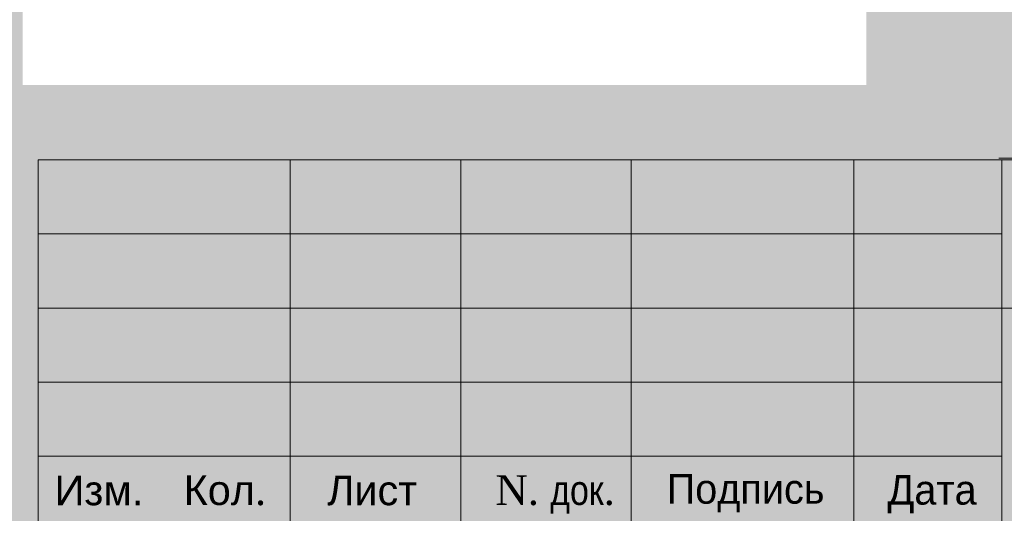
# Model space of a CAD drawing. Header units: millimetres. Extents: x 918404 to 1362154, y 4120617 to 4364104.
# Tile 203 of 256: x 1134700 to 1141342, y 4128521 to 4131852. Entities that reach past the tile are written whole.
import ezdxf

# ---------------------------------------------------------------- set-up
doc = ezdxf.new("R2010")
doc.units = ezdxf.units.MM
doc.header["$MEASUREMENT"] = 0
for name, color, linetype, lineweight in [('(001) Сетка_Ном._пера__132', 132, 'Continuous', 18), ('0_Ном._пера__255', 255, 'Continuous', 18), ('0_Ном._пера__7', 7, 'Continuous', 18), ('Текст_Ном._пера__7', 7, 'Continuous', 18)]:
    doc.layers.add(name, color=color, linetype=linetype, lineweight=lineweight)
doc.styles.add('СГЕНЕРИР_СТИЛЬ_1', font='arial.ttf')
doc.styles.add('СГЕНЕРИР_СТИЛЬ_11', font='times.ttf')
doc.styles.add('СГЕНЕРИР_СТИЛЬ_7', font='txt')
doc.styles.add('СГЕНЕРИР_СТИЛЬ_9', font='txt')

msp = doc.modelspace()

# ---------------------------------------------------------------- hatches: boundary and pattern name
at = {"layer": '0_Ном._пера__255', "linetype": 'Continuous'}
h = msp.add_hatch(color=256, dxfattribs=at)
h.paths.add_polyline_path([(1111134.3, 4156442.9), (1111134.3, 4123947.1), (1153992.6, 4123947.1), (1153992.6, 4156442.9)])
h.paths.add_polyline_path([(1114175.7, 4149236.9), (1114175.7, 4153171.3), (1126290, 4153171.3), (1126290, 4152074.4), (1131973.2, 4152074.4), (1131973.2, 4153192), (1140411.8, 4153192), (1140411.8, 4131410.6), (1134721.4, 4131410.6), (1134721.4, 4134854.4), (1124905.8, 4134854.4), (1124905.8, 4126774), (1114175.7, 4126774)], flags=0)

# ---------------------------------------------------------------- linework, layer by layer
at = {"layer": '(001) Сетка_Ном._пера__132', "linetype": 'Continuous'}
msp.add_line((1141304.5, 4130916.9), (1141904.5, 4130916.9), dxfattribs=at)
at = {"layer": '0_Ном._пера__7', "linetype": 'Continuous'}
for p, q in [((1153325.9, 4130906.1), (1134825.9, 4130906.1)), ((1134825.9, 4130906.1), (1134825.9, 4125406.1)), ((1136525.9, 4130906.1), (1136525.9, 4125406.1)), ((1137675.9, 4128406.1), (1137675.9, 4130906.1)), ((1138825.9, 4130906.1), (1138825.9, 4125406.1)), ((1140325.9, 4130906.1), (1140325.9, 4125406.1)), ((1141325.9, 4130906.1), (1141325.9, 4125406.1)), ((1141325.9, 4130406.1), (1134825.9, 4130406.1)), ((1153325.9, 4129906.1), (1134825.9, 4129906.1)), ((1141325.9, 4129406.1), (1134825.9, 4129406.1)), ((1141325.9, 4128906.1), (1134825.9, 4128906.1))]:
    msp.add_line(p, q, dxfattribs=at)

# ---------------------------------------------------------------- texts
at = {"layer": '0_Ном._пера__7', "linetype": 'Continuous', "char_height": 200, "attachment_point": 1}
for s, insert, style in [('{Изм.}', (1134935.6, 4128775.9), 'СГЕНЕРИР_СТИЛЬ_1'), ('\\A1;{\\fArial|b0|i0|c204|p38;Кол\\fTimes New Roman|b0|i0|c204|p22;.}', (1135806.1, 4128777.6), 'СГЕНЕРИР_СТИЛЬ_1'), ('{Лист}', (1136774.5, 4128775.9), 'СГЕНЕРИР_СТИЛЬ_1'), ('\\A1;{\\fTimes New Roman|b0|i0|c204|p22;N. \\fArial Narrow Кириллический|b0|i0|c0|p34;док\\fTimes New Roman|b0|i0|c204|p22;.}', (1137909.5, 4128777.8), 'СГЕНЕРИР_СТИЛЬ_11'), ('{Подпись}', (1139064.7, 4128786.1), 'СГЕНЕРИР_СТИЛЬ_9'), ('{Дата}', (1140554.2, 4128779.9), 'СГЕНЕРИР_СТИЛЬ_9')]:
    msp.add_mtext(s, dxfattribs=dict(at, insert=insert, style=style))
at = {"layer": 'Текст_Ном._пера__7', "linetype": 'Continuous', "char_height": 200, "attachment_point": 7, "style": 'СГЕНЕРИР_СТИЛЬ_7'}
for insert in [(1128777.7, 4131087.3), (1128777.7, 4130183.6)]:
    msp.add_mtext('{Проектируемое бетонная дорожка и площадка}', dxfattribs=dict(at, insert=insert))

doc.saveas('drawing.dxf')
